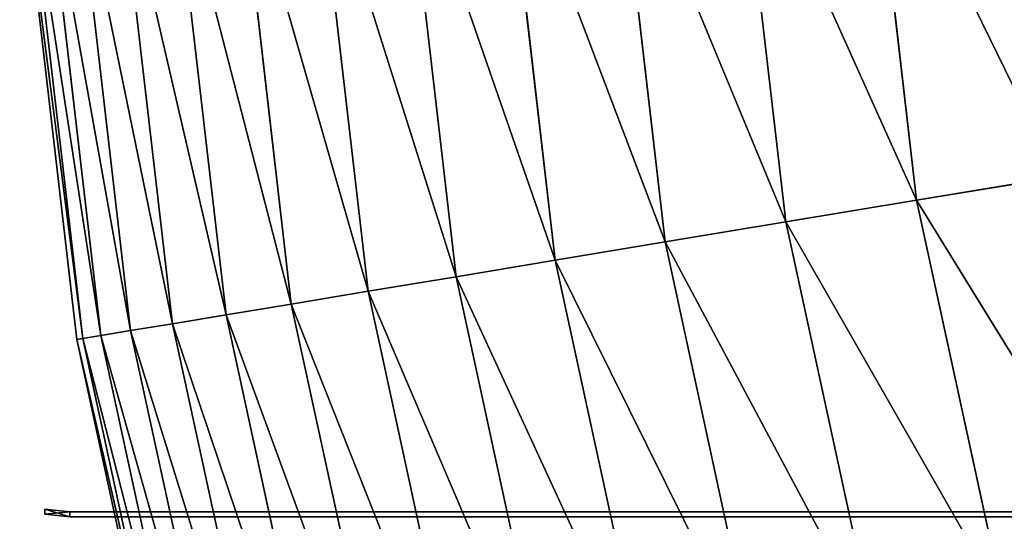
# Model space of a CAD drawing. Extents: x 5 to 965, y 4 to 104.
# Tile 5 of 256: x 5.36 to 15.12, y 43.56 to 48.53. Entities that reach past the tile are written whole.
import ezdxf

# ---------------------------------------------------------------- set-up
doc = ezdxf.new("R2010")
doc.units = 0
doc.layers.get('0').update_dxf_attribs({"color": 13, "linetype": 'CONTINUOUS'})

# ---------------------------------------------------------------- blocks, each defined once
blk = doc.blocks.new('COMPONENT_4')
for p, q in [((7.190798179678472, 47.13533872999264, 24.23463560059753), (7.675104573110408, 42.95546969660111, 24.23463560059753)), ((7.190798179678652, 47.13533872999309, 75.64491001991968), (7.675104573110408, 42.95546969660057, 75.64491001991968)), ((8.502446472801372, 47.22238208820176, 22.1612611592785), (8.971905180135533, 43.17065793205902, 22.1612611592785)), ((8.502446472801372, 47.22238208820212, 77.7182844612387), (8.971905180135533, 43.17065793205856, 77.7182844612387)), ((5.982364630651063, 47.05514488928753, 26.36993596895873), (6.480350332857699, 42.75721481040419, 26.36993596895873)), ((5.982364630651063, 47.05514488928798, 73.50960965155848), (6.48035033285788, 42.75721481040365, 73.50960965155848)), ((4.880057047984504, 46.98199376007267, 28.5620181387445), (5.390520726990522, 42.57637088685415, 28.5620181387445)), ((4.880057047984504, 46.98199376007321, 71.3175274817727), (5.390520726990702, 42.57637088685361, 71.3175274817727)), ((3.004179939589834, 46.85750715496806, 33.09528014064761), (3.535878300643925, 42.2686156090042, 33.09528014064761)), ((3.004179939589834, 46.8575071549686, 66.78426547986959), (3.535878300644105, 42.26861560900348, 66.78426547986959)), ((3.886530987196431, 46.91606156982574, 30.80560119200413), (4.408241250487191, 42.41337359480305, 30.80560119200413)), ((3.886530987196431, 46.91606156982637, 69.07394442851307), (4.408241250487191, 42.41337359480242, 69.07394442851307)), ((1.581232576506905, 46.76307778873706, 37.79076381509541), (2.129038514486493, 42.03516771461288, 37.79076381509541)), ((1.581232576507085, 46.76307778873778, 62.0887818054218), (2.129038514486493, 42.03516771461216, 62.0887818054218)), ((2.235129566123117, 46.80647157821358, 35.42553894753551), (2.775533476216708, 42.14244566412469, 35.42553894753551)), ((2.235129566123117, 46.80647157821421, 64.4540066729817), (2.775533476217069, 42.14244566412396, 64.4540066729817)), ((0.08428071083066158, 46.66373734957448, 49.93977281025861), (0.6490319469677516, 41.78957868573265, 49.93977281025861)), ((0.1444481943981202, 46.66773017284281, 47.48638909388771), (0.708518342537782, 41.79944972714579, 47.48638909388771)), ((0.1444481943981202, 46.66773017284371, 52.3931565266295), (0.7085183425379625, 41.7994497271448, 52.3931565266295)), ((0.3248056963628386, 46.67969902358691, 45.03891579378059), (0.8868342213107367, 41.82903907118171, 45.03891579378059)), ((0.3248056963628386, 46.67969902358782, 54.84062982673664), (0.8868342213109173, 41.82903907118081, 54.84062982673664)), ((0.6249187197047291, 46.69961506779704, 42.60324908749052), (1.183550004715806, 41.87827543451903, 42.60324908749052)), ((0.6249187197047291, 46.69961506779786, 57.27629653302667), (1.183550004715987, 41.87827543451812, 57.27629653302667)), ((1.044064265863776, 46.72743032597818, 40.1852567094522), (1.597950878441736, 41.9470402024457, 40.1852567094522)), ((1.044064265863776, 46.7274303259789, 59.694288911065), (1.597950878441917, 41.94704020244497, 59.694288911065)), ((10.36762804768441, 43.40226110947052, 20.15480758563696), (8.971905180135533, 43.17065793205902, 22.1612611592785)), ((8.971905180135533, 43.17065793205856, 77.7182844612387), (10.36762804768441, 43.40226110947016, 79.72473803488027)), ((8.971905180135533, 43.17065793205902, 22.1612611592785), (7.675104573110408, 42.95546969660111, 24.23463560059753)), ((7.675104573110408, 42.95546969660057, 75.64491001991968), (8.971905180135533, 43.17065793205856, 77.7182844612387)), ((8.971905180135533, 43.17065793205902, 22.1612611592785), (9.83624173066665, 39.1844589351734, 22.1612611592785)), ((8.971905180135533, 43.17065793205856, 77.7182844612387), (9.83624173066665, 39.18445893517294, 77.7182844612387)), ((7.675104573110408, 42.95546969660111, 24.23463560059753), (6.480350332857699, 42.75721481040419, 26.36993596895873)), ((6.48035033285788, 42.75721481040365, 73.50960965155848), (7.675104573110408, 42.95546969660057, 75.64491001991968)), ((7.675104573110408, 42.95546969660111, 24.23463560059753), (8.566777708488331, 38.84319820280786, 24.23463560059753)), ((7.675104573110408, 42.95546969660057, 75.64491001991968), (8.566777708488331, 38.84319820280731, 75.64491001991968)), ((6.480350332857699, 42.75721481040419, 26.36993596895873), (5.390520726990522, 42.57637088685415, 28.5620181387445)), ((5.390520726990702, 42.57637088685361, 71.3175274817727), (6.48035033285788, 42.75721481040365, 73.50960965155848)), ((6.480350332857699, 42.75721481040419, 26.36993596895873), (7.397208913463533, 38.52879157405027, 26.36993596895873)), ((6.48035033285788, 42.75721481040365, 73.50960965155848), (7.397208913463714, 38.52879157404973, 73.50960965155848)), ((5.390520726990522, 42.57637088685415, 28.5620181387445), (4.408241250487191, 42.41337359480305, 30.80560119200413)), ((4.408241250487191, 42.41337359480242, 69.07394442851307), (5.390520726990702, 42.57637088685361, 71.3175274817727)), ((5.390520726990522, 42.57637088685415, 28.5620181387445), (6.330352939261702, 38.2419964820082, 28.5620181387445)), ((5.390520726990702, 42.57637088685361, 71.3175274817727), (6.330352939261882, 38.24199648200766, 71.3175274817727)), ((4.408241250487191, 42.41337359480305, 30.80560119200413), (3.535878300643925, 42.2686156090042, 33.09528014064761)), ((3.535878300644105, 42.26861560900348, 66.78426547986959), (4.408241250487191, 42.41337359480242, 69.07394442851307)), ((4.408241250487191, 42.41337359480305, 30.80560119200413), (5.36877993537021, 37.9835038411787, 30.80560119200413)), ((4.408241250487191, 42.41337359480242, 69.07394442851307), (5.368779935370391, 37.98350384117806, 69.07394442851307)), ((3.535878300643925, 42.2686156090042, 33.09528014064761), (2.775533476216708, 42.14244566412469, 35.42553894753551)), ((2.775533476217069, 42.14244566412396, 64.4540066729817), (3.535878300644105, 42.26861560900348, 66.78426547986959)), ((3.535878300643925, 42.2686156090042, 33.09528014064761), (4.514806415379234, 37.7539363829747, 33.09528014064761)), ((3.535878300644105, 42.26861560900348, 66.78426547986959), (4.514806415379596, 37.75393638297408, 66.78426547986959)), ((2.775533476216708, 42.14244566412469, 35.42553894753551), (2.129038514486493, 42.03516771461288, 37.79076381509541)), ((2.129038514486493, 42.03516771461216, 62.0887818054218), (2.775533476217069, 42.14244566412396, 64.4540066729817)), ((2.775533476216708, 42.14244566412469, 35.42553894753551), (3.770489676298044, 37.55384715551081, 35.42553894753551)), ((2.775533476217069, 42.14244566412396, 64.4540066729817), (3.770489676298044, 37.55384715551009, 64.4540066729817)), ((2.129038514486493, 42.03516771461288, 37.79076381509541), (1.597950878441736, 41.9470402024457, 40.1852567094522)), ((1.597950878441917, 41.94704020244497, 59.694288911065), (2.129038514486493, 42.03516771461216, 62.0887818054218)), ((2.129038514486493, 42.03516771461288, 37.79076381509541), (3.13762284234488, 37.38371819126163, 37.79076381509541)), ((2.129038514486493, 42.03516771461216, 62.0887818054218), (3.137622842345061, 37.38371819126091, 62.0887818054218)), ((1.183550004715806, 41.87827543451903, 42.60324908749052), (0.8868342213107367, 41.82903907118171, 45.03891579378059)), ((0.8868342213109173, 41.82903907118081, 54.84062982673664), (1.183550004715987, 41.87827543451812, 57.27629653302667)), ((1.597950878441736, 41.9470402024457, 40.1852567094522), (1.183550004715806, 41.87827543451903, 42.60324908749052)), ((1.183550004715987, 41.87827543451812, 57.27629653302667), (1.597950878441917, 41.94704020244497, 59.694288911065)), ((1.183550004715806, 41.87827543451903, 42.60324908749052), (2.212065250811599, 37.13490731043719, 42.60324908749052)), ((1.183550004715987, 41.87827543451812, 57.27629653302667), (2.21206525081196, 37.13490731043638, 57.27629653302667)), ((1.597950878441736, 41.9470402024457, 40.1852567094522), (2.617730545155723, 37.24395934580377, 40.1852567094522)), ((1.597950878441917, 41.94704020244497, 59.694288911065), (2.617730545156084, 37.24395934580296, 59.694288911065)), ((0.708518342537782, 41.79944972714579, 47.48638909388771), (0.6490319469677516, 41.78957868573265, 49.93977281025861)), ((0.6490319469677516, 41.78957868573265, 49.93977281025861), (0.7085183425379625, 41.7994497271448, 52.3931565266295)), ((0.6490319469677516, 41.78957868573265, 49.93977281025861), (1.688814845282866, 36.99424572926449, 49.93977281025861)), ((0.8868342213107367, 41.82903907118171, 45.03891579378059), (0.708518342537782, 41.79944972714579, 47.48638909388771)), ((0.7085183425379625, 41.7994497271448, 52.3931565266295), (0.8868342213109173, 41.82903907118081, 54.84062982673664)), ((0.708518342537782, 41.79944972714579, 47.48638909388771), (1.747047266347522, 37.00989992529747, 47.48638909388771)), ((0.7085183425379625, 41.7994497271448, 52.3931565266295), (1.747047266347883, 37.00989992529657, 52.3931565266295)), ((0.8868342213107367, 41.82903907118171, 45.03891579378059), (1.921604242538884, 37.05682480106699, 45.03891579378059)), ((0.8868342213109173, 41.82903907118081, 54.84062982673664), (1.921604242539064, 37.05682480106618, 54.84062982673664))]:
    blk.add_line(p, q)
mesh = blk.add_polyface()
corners = [(8.502446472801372, 47.22238208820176, 22.1612611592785), (10.36762804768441, 43.40226110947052, 20.15480758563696), (8.971905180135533, 43.17065793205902, 22.1612611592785), (9.914149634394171, 47.31606526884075, 20.15480758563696)]
mesh.append_faces([[corners[k] for k in face] for face in [(0, 1, 2), (1, 0, 3)]], dxfattribs={"vtx0": -1})
mesh = blk.add_polyface()
corners = [(10.36762804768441, 43.40226110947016, 79.72473803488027), (8.502446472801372, 47.22238208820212, 77.7182844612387), (8.971905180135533, 43.17065793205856, 77.7182844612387), (9.914149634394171, 47.3160652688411, 79.72473803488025)]
mesh.append_faces([[corners[k] for k in face] for face in [(0, 1, 2), (1, 0, 3)]], dxfattribs={"vtx0": -1})
mesh = blk.add_polyface()
corners = [(5.982364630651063, 47.05514488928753, 26.36993596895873), (7.675104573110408, 42.95546969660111, 24.23463560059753), (6.480350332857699, 42.75721481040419, 26.36993596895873), (7.190798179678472, 47.13533872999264, 24.23463560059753)]
mesh.append_faces([[corners[k] for k in face] for face in [(0, 1, 2), (1, 0, 3)]], dxfattribs={"vtx0": -1})
mesh = blk.add_polyface()
corners = [(7.675104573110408, 42.95546969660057, 75.64491001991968), (5.982364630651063, 47.05514488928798, 73.50960965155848), (6.48035033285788, 42.75721481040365, 73.50960965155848), (7.190798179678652, 47.13533872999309, 75.64491001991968)]
mesh.append_faces([[corners[k] for k in face] for face in [(0, 1, 2), (1, 0, 3)]], dxfattribs={"vtx0": -1})
mesh = blk.add_polyface()
corners = [(7.190798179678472, 47.13533872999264, 24.23463560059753), (8.971905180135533, 43.17065793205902, 22.1612611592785), (7.675104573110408, 42.95546969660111, 24.23463560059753), (8.502446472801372, 47.22238208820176, 22.1612611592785)]
mesh.append_faces([[corners[k] for k in face] for face in [(0, 1, 2), (1, 0, 3)]], dxfattribs={"vtx0": -1})
mesh = blk.add_polyface()
corners = [(8.971905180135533, 43.17065793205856, 77.7182844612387), (7.190798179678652, 47.13533872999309, 75.64491001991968), (7.675104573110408, 42.95546969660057, 75.64491001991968), (8.502446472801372, 47.22238208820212, 77.7182844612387)]
mesh.append_faces([[corners[k] for k in face] for face in [(0, 1, 2), (1, 0, 3)]], dxfattribs={"vtx0": -1})
mesh = blk.add_polyface()
corners = [(4.880057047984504, 46.98199376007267, 28.5620181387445), (6.480350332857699, 42.75721481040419, 26.36993596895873), (5.390520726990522, 42.57637088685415, 28.5620181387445), (5.982364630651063, 47.05514488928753, 26.36993596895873)]
mesh.append_faces([[corners[k] for k in face] for face in [(0, 1, 2), (1, 0, 3)]], dxfattribs={"vtx0": -1})
mesh = blk.add_polyface()
corners = [(6.48035033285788, 42.75721481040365, 73.50960965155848), (4.880057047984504, 46.98199376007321, 71.3175274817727), (5.390520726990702, 42.57637088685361, 71.3175274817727), (5.982364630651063, 47.05514488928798, 73.50960965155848)]
mesh.append_faces([[corners[k] for k in face] for face in [(0, 1, 2), (1, 0, 3)]], dxfattribs={"vtx0": -1})
mesh = blk.add_polyface()
corners = [(3.886530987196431, 46.91606156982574, 30.80560119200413), (5.390520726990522, 42.57637088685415, 28.5620181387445), (4.408241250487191, 42.41337359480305, 30.80560119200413), (4.880057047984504, 46.98199376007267, 28.5620181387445)]
mesh.append_faces([[corners[k] for k in face] for face in [(0, 1, 2), (1, 0, 3)]], dxfattribs={"vtx0": -1})
mesh = blk.add_polyface()
corners = [(5.390520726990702, 42.57637088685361, 71.3175274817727), (3.886530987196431, 46.91606156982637, 69.07394442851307), (4.408241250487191, 42.41337359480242, 69.07394442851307), (4.880057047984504, 46.98199376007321, 71.3175274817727)]
mesh.append_faces([[corners[k] for k in face] for face in [(0, 1, 2), (1, 0, 3)]], dxfattribs={"vtx0": -1})
mesh = blk.add_polyface()
corners = [(2.235129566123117, 46.80647157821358, 35.42553894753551), (3.535878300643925, 42.2686156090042, 33.09528014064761), (2.775533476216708, 42.14244566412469, 35.42553894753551), (3.004179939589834, 46.85750715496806, 33.09528014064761)]
mesh.append_faces([[corners[k] for k in face] for face in [(0, 1, 2), (1, 0, 3)]], dxfattribs={"vtx0": -1})
mesh = blk.add_polyface()
corners = [(3.535878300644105, 42.26861560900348, 66.78426547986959), (2.235129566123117, 46.80647157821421, 64.4540066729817), (2.775533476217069, 42.14244566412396, 64.4540066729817), (3.004179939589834, 46.8575071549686, 66.78426547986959)]
mesh.append_faces([[corners[k] for k in face] for face in [(0, 1, 2), (1, 0, 3)]], dxfattribs={"vtx0": -1})
mesh = blk.add_polyface()
corners = [(3.004179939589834, 46.85750715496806, 33.09528014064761), (4.408241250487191, 42.41337359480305, 30.80560119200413), (3.535878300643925, 42.2686156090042, 33.09528014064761), (3.886530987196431, 46.91606156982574, 30.80560119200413)]
mesh.append_faces([[corners[k] for k in face] for face in [(0, 1, 2), (1, 0, 3)]], dxfattribs={"vtx0": -1})
mesh = blk.add_polyface()
corners = [(4.408241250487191, 42.41337359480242, 69.07394442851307), (3.004179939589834, 46.8575071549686, 66.78426547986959), (3.535878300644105, 42.26861560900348, 66.78426547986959), (3.886530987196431, 46.91606156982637, 69.07394442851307)]
mesh.append_faces([[corners[k] for k in face] for face in [(0, 1, 2), (1, 0, 3)]], dxfattribs={"vtx0": -1})
mesh = blk.add_polyface()
corners = [(1.044064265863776, 46.72743032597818, 40.1852567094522), (2.129038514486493, 42.03516771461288, 37.79076381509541), (1.597950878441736, 41.9470402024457, 40.1852567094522), (1.581232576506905, 46.76307778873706, 37.79076381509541)]
mesh.append_faces([[corners[k] for k in face] for face in [(0, 1, 2), (1, 0, 3)]], dxfattribs={"vtx0": -1})
mesh = blk.add_polyface()
corners = [(2.129038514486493, 42.03516771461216, 62.0887818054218), (1.044064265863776, 46.7274303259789, 59.694288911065), (1.597950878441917, 41.94704020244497, 59.694288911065), (1.581232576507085, 46.76307778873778, 62.0887818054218)]
mesh.append_faces([[corners[k] for k in face] for face in [(0, 1, 2), (1, 0, 3)]], dxfattribs={"vtx0": -1})
mesh = blk.add_polyface()
corners = [(1.581232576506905, 46.76307778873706, 37.79076381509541), (2.775533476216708, 42.14244566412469, 35.42553894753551), (2.129038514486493, 42.03516771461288, 37.79076381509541), (2.235129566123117, 46.80647157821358, 35.42553894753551)]
mesh.append_faces([[corners[k] for k in face] for face in [(0, 1, 2), (1, 0, 3)]], dxfattribs={"vtx0": -1})
mesh = blk.add_polyface()
corners = [(2.775533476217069, 42.14244566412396, 64.4540066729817), (1.581232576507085, 46.76307778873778, 62.0887818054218), (2.129038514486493, 42.03516771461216, 62.0887818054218), (2.235129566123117, 46.80647157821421, 64.4540066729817)]
mesh.append_faces([[corners[k] for k in face] for face in [(0, 1, 2), (1, 0, 3)]], dxfattribs={"vtx0": -1})
mesh = blk.add_polyface()
corners = [(0.08428071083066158, 46.66373734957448, 49.93977281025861), (0.708518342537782, 41.79944972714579, 47.48638909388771), (0.6490319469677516, 41.78957868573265, 49.93977281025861), (0.1444481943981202, 46.66773017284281, 47.48638909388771)]
mesh.append_faces([[corners[k] for k in face] for face in [(0, 1, 2), (1, 0, 3)]], dxfattribs={"vtx0": -1})
mesh = blk.add_polyface()
corners = [(0.7085183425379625, 41.7994497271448, 52.3931565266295), (0.08428071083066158, 46.66373734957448, 49.93977281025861), (0.6490319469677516, 41.78957868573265, 49.93977281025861), (0.1444481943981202, 46.66773017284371, 52.3931565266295)]
mesh.append_faces([[corners[k] for k in face] for face in [(0, 1, 2), (1, 0, 3)]], dxfattribs={"vtx0": -1})
mesh = blk.add_polyface()
corners = [(0.1444481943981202, 46.66773017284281, 47.48638909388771), (0.8868342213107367, 41.82903907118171, 45.03891579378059), (0.708518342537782, 41.79944972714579, 47.48638909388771), (0.3248056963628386, 46.67969902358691, 45.03891579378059)]
mesh.append_faces([[corners[k] for k in face] for face in [(0, 1, 2), (1, 0, 3)]], dxfattribs={"vtx0": -1})
mesh = blk.add_polyface()
corners = [(0.8868342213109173, 41.82903907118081, 54.84062982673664), (0.1444481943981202, 46.66773017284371, 52.3931565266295), (0.7085183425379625, 41.7994497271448, 52.3931565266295), (0.3248056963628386, 46.67969902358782, 54.84062982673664)]
mesh.append_faces([[corners[k] for k in face] for face in [(0, 1, 2), (1, 0, 3)]], dxfattribs={"vtx0": -1})
mesh = blk.add_polyface()
corners = [(0.3248056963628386, 46.67969902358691, 45.03891579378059), (1.183550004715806, 41.87827543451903, 42.60324908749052), (0.8868342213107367, 41.82903907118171, 45.03891579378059), (0.6249187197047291, 46.69961506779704, 42.60324908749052)]
mesh.append_faces([[corners[k] for k in face] for face in [(0, 1, 2), (1, 0, 3)]], dxfattribs={"vtx0": -1})
mesh = blk.add_polyface()
corners = [(1.183550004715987, 41.87827543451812, 57.27629653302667), (0.3248056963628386, 46.67969902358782, 54.84062982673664), (0.8868342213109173, 41.82903907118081, 54.84062982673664), (0.6249187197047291, 46.69961506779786, 57.27629653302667)]
mesh.append_faces([[corners[k] for k in face] for face in [(0, 1, 2), (1, 0, 3)]], dxfattribs={"vtx0": -1})
mesh = blk.add_polyface()
corners = [(0.6249187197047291, 46.69961506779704, 42.60324908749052), (1.597950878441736, 41.9470402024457, 40.1852567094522), (1.183550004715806, 41.87827543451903, 42.60324908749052), (1.044064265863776, 46.72743032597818, 40.1852567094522)]
mesh.append_faces([[corners[k] for k in face] for face in [(0, 1, 2), (1, 0, 3)]], dxfattribs={"vtx0": -1})
mesh = blk.add_polyface()
corners = [(1.597950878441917, 41.94704020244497, 59.694288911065), (0.6249187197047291, 46.69961506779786, 57.27629653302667), (1.183550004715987, 41.87827543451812, 57.27629653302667), (1.044064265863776, 46.7274303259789, 59.694288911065)]
mesh.append_faces([[corners[k] for k in face] for face in [(0, 1, 2), (1, 0, 3)]], dxfattribs={"vtx0": -1})
mesh = blk.add_polyface()
corners = [(8.971905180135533, 43.17065793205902, 22.1612611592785), (11.2025427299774, 39.55175164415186, 20.15480758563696), (9.83624173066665, 39.1844589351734, 22.1612611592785), (10.36762804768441, 43.40226110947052, 20.15480758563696)]
mesh.append_faces([[corners[k] for k in face] for face in [(0, 1, 2), (1, 0, 3)]], dxfattribs={"vtx0": -1})
mesh = blk.add_polyface()
corners = [(11.2025427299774, 39.55175164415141, 79.72473803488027), (8.971905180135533, 43.17065793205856, 77.7182844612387), (9.83624173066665, 39.18445893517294, 77.7182844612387), (10.36762804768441, 43.40226110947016, 79.72473803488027)]
mesh.append_faces([[corners[k] for k in face] for face in [(0, 1, 2), (1, 0, 3)]], dxfattribs={"vtx0": -1})
mesh = blk.add_polyface()
corners = [(7.675104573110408, 42.95546969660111, 24.23463560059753), (9.83624173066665, 39.1844589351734, 22.1612611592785), (8.566777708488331, 38.84319820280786, 24.23463560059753), (8.971905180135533, 43.17065793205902, 22.1612611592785)]
mesh.append_faces([[corners[k] for k in face] for face in [(0, 1, 2), (1, 0, 3)]], dxfattribs={"vtx0": -1})
mesh = blk.add_polyface()
corners = [(9.83624173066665, 39.18445893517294, 77.7182844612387), (7.675104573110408, 42.95546969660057, 75.64491001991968), (8.566777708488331, 38.84319820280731, 75.64491001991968), (8.971905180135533, 43.17065793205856, 77.7182844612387)]
mesh.append_faces([[corners[k] for k in face] for face in [(0, 1, 2), (1, 0, 3)]], dxfattribs={"vtx0": -1})
mesh = blk.add_polyface()
corners = [(6.480350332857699, 42.75721481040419, 26.36993596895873), (8.566777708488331, 38.84319820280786, 24.23463560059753), (7.397208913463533, 38.52879157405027, 26.36993596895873), (7.675104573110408, 42.95546969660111, 24.23463560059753)]
mesh.append_faces([[corners[k] for k in face] for face in [(0, 1, 2), (1, 0, 3)]], dxfattribs={"vtx0": -1})
mesh = blk.add_polyface()
corners = [(8.566777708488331, 38.84319820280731, 75.64491001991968), (6.48035033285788, 42.75721481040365, 73.50960965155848), (7.397208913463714, 38.52879157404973, 73.50960965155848), (7.675104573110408, 42.95546969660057, 75.64491001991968)]
mesh.append_faces([[corners[k] for k in face] for face in [(0, 1, 2), (1, 0, 3)]], dxfattribs={"vtx0": -1})
mesh = blk.add_polyface()
corners = [(5.390520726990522, 42.57637088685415, 28.5620181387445), (7.397208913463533, 38.52879157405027, 26.36993596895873), (6.330352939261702, 38.2419964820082, 28.5620181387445), (6.480350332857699, 42.75721481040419, 26.36993596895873)]
mesh.append_faces([[corners[k] for k in face] for face in [(0, 1, 2), (1, 0, 3)]], dxfattribs={"vtx0": -1})
mesh = blk.add_polyface()
corners = [(7.397208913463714, 38.52879157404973, 73.50960965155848), (5.390520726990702, 42.57637088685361, 71.3175274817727), (6.330352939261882, 38.24199648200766, 71.3175274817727), (6.48035033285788, 42.75721481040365, 73.50960965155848)]
mesh.append_faces([[corners[k] for k in face] for face in [(0, 1, 2), (1, 0, 3)]], dxfattribs={"vtx0": -1})
mesh = blk.add_polyface()
corners = [(4.408241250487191, 42.41337359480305, 30.80560119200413), (6.330352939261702, 38.2419964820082, 28.5620181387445), (5.36877993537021, 37.9835038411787, 30.80560119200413), (5.390520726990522, 42.57637088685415, 28.5620181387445)]
mesh.append_faces([[corners[k] for k in face] for face in [(0, 1, 2), (1, 0, 3)]], dxfattribs={"vtx0": -1})
mesh = blk.add_polyface()
corners = [(6.330352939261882, 38.24199648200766, 71.3175274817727), (4.408241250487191, 42.41337359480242, 69.07394442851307), (5.368779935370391, 37.98350384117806, 69.07394442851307), (5.390520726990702, 42.57637088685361, 71.3175274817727)]
mesh.append_faces([[corners[k] for k in face] for face in [(0, 1, 2), (1, 0, 3)]], dxfattribs={"vtx0": -1})
mesh = blk.add_polyface()
corners = [(3.535878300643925, 42.2686156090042, 33.09528014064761), (5.36877993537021, 37.9835038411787, 30.80560119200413), (4.514806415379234, 37.7539363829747, 33.09528014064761), (4.408241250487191, 42.41337359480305, 30.80560119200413)]
mesh.append_faces([[corners[k] for k in face] for face in [(0, 1, 2), (1, 0, 3)]], dxfattribs={"vtx0": -1})
mesh = blk.add_polyface()
corners = [(5.368779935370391, 37.98350384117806, 69.07394442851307), (3.535878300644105, 42.26861560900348, 66.78426547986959), (4.514806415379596, 37.75393638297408, 66.78426547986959), (4.408241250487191, 42.41337359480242, 69.07394442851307)]
mesh.append_faces([[corners[k] for k in face] for face in [(0, 1, 2), (1, 0, 3)]], dxfattribs={"vtx0": -1})
mesh = blk.add_polyface()
corners = [(2.775533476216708, 42.14244566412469, 35.42553894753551), (4.514806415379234, 37.7539363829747, 33.09528014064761), (3.770489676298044, 37.55384715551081, 35.42553894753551), (3.535878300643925, 42.2686156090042, 33.09528014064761)]
mesh.append_faces([[corners[k] for k in face] for face in [(0, 1, 2), (1, 0, 3)]], dxfattribs={"vtx0": -1})
mesh = blk.add_polyface()
corners = [(4.514806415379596, 37.75393638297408, 66.78426547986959), (2.775533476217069, 42.14244566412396, 64.4540066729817), (3.770489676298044, 37.55384715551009, 64.4540066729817), (3.535878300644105, 42.26861560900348, 66.78426547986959)]
mesh.append_faces([[corners[k] for k in face] for face in [(0, 1, 2), (1, 0, 3)]], dxfattribs={"vtx0": -1})
mesh = blk.add_polyface()
corners = [(2.129038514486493, 42.03516771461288, 37.79076381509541), (3.770489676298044, 37.55384715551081, 35.42553894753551), (3.13762284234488, 37.38371819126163, 37.79076381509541), (2.775533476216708, 42.14244566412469, 35.42553894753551)]
mesh.append_faces([[corners[k] for k in face] for face in [(0, 1, 2), (1, 0, 3)]], dxfattribs={"vtx0": -1})
mesh = blk.add_polyface()
corners = [(3.770489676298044, 37.55384715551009, 64.4540066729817), (2.129038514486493, 42.03516771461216, 62.0887818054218), (3.137622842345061, 37.38371819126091, 62.0887818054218), (2.775533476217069, 42.14244566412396, 64.4540066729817)]
mesh.append_faces([[corners[k] for k in face] for face in [(0, 1, 2), (1, 0, 3)]], dxfattribs={"vtx0": -1})
mesh = blk.add_polyface()
corners = [(1.597950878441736, 41.9470402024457, 40.1852567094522), (3.13762284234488, 37.38371819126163, 37.79076381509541), (2.617730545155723, 37.24395934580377, 40.1852567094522), (2.129038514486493, 42.03516771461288, 37.79076381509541)]
mesh.append_faces([[corners[k] for k in face] for face in [(0, 1, 2), (1, 0, 3)]], dxfattribs={"vtx0": -1})
mesh = blk.add_polyface()
corners = [(3.137622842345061, 37.38371819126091, 62.0887818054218), (1.597950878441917, 41.94704020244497, 59.694288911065), (2.617730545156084, 37.24395934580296, 59.694288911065), (2.129038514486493, 42.03516771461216, 62.0887818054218)]
mesh.append_faces([[corners[k] for k in face] for face in [(0, 1, 2), (1, 0, 3)]], dxfattribs={"vtx0": -1})
mesh = blk.add_polyface()
corners = [(0.8868342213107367, 41.82903907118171, 45.03891579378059), (2.212065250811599, 37.13490731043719, 42.60324908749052), (1.921604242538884, 37.05682480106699, 45.03891579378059), (1.183550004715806, 41.87827543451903, 42.60324908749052)]
mesh.append_faces([[corners[k] for k in face] for face in [(0, 1, 2), (1, 0, 3)]], dxfattribs={"vtx0": -1})
mesh = blk.add_polyface()
corners = [(2.21206525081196, 37.13490731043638, 57.27629653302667), (0.8868342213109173, 41.82903907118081, 54.84062982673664), (1.921604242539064, 37.05682480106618, 54.84062982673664), (1.183550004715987, 41.87827543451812, 57.27629653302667)]
mesh.append_faces([[corners[k] for k in face] for face in [(0, 1, 2), (1, 0, 3)]], dxfattribs={"vtx0": -1})
mesh = blk.add_polyface()
corners = [(1.183550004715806, 41.87827543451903, 42.60324908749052), (2.617730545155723, 37.24395934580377, 40.1852567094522), (2.212065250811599, 37.13490731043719, 42.60324908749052), (1.597950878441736, 41.9470402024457, 40.1852567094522)]
mesh.append_faces([[corners[k] for k in face] for face in [(0, 1, 2), (1, 0, 3)]], dxfattribs={"vtx0": -1})
mesh = blk.add_polyface()
corners = [(2.617730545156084, 37.24395934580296, 59.694288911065), (1.183550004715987, 41.87827543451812, 57.27629653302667), (2.21206525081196, 37.13490731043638, 57.27629653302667), (1.597950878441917, 41.94704020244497, 59.694288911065)]
mesh.append_faces([[corners[k] for k in face] for face in [(0, 1, 2), (1, 0, 3)]], dxfattribs={"vtx0": -1})
mesh = blk.add_polyface()
corners = [(0.6490319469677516, 41.78957868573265, 49.93977281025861), (1.747047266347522, 37.00989992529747, 47.48638909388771), (1.688814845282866, 36.99424572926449, 49.93977281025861), (0.708518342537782, 41.79944972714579, 47.48638909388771)]
mesh.append_faces([[corners[k] for k in face] for face in [(0, 1, 2), (1, 0, 3)]], dxfattribs={"vtx0": -1})
mesh = blk.add_polyface()
corners = [(1.747047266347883, 37.00989992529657, 52.3931565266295), (0.6490319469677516, 41.78957868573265, 49.93977281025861), (1.688814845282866, 36.99424572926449, 49.93977281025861), (0.7085183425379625, 41.7994497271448, 52.3931565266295)]
mesh.append_faces([[corners[k] for k in face] for face in [(0, 1, 2), (1, 0, 3)]], dxfattribs={"vtx0": -1})
mesh = blk.add_polyface()
corners = [(0.708518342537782, 41.79944972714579, 47.48638909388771), (1.921604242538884, 37.05682480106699, 45.03891579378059), (1.747047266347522, 37.00989992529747, 47.48638909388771), (0.8868342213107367, 41.82903907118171, 45.03891579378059)]
mesh.append_faces([[corners[k] for k in face] for face in [(0, 1, 2), (1, 0, 3)]], dxfattribs={"vtx0": -1})
mesh = blk.add_polyface()
corners = [(1.921604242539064, 37.05682480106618, 54.84062982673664), (0.7085183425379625, 41.7994497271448, 52.3931565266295), (1.747047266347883, 37.00989992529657, 52.3931565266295), (0.8868342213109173, 41.82903907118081, 54.84062982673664)]
mesh.append_faces([[corners[k] for k in face] for face in [(0, 1, 2), (1, 0, 3)]], dxfattribs={"vtx0": -1})
blk = doc.blocks.new('COMPONENT_5')
blk.add_blockref('COMPONENT_4', (0, 0))
blk = doc.blocks.new('GROUP_9')
blk.add_blockref('COMPONENT_5', (-79.99999999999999, 0))
blk = doc.blocks.new('GROUP_2')
for p, q in [((251.4999999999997, 25.54741682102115, 0.1203818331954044), (251.4999999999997, 23.09698831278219)), ((251.4999999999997, 23.09698831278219), (251.2499999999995, 23.09698831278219, 0.06706808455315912)), ((251.4999999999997, 23.09698831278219), (251.4999999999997, 20.64655980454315, 0.1203818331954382)), ((251.4999999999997, 23.09698831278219), (1210.499999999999, 23.09698831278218))]:
    blk.add_line(p, q)
mesh = blk.add_polyface()
corners = [(251.4999999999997, 25.54741682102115, 0.1203818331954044), (251.2499999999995, 23.09698831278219, 0.06706808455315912), (251.2499999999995, 25.54084299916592, 0.187126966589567), (251.4999999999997, 23.09698831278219)]
mesh.append_faces([[corners[k] for k in face] for face in [(0, 1, 2), (1, 0, 3)]], dxfattribs={"vtx0": -1})
mesh = blk.add_polyface()
corners = [(1210.499999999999, 25.54741682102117, 0.1203818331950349), (251.4999999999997, 23.09698831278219), (251.4999999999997, 25.54741682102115, 0.1203818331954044), (1210.499999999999, 23.09698831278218)]
mesh.append_faces([[corners[k] for k in face] for face in [(0, 1, 2), (1, 0, 3)]], dxfattribs={"vtx0": -1})
mesh = blk.add_polyface()
corners = [(251.4999999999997, 23.09698831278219), (251.2499999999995, 20.65313362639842, 0.1871269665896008), (251.2499999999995, 23.09698831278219, 0.06706808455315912), (251.4999999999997, 20.64655980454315, 0.1203818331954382)]
mesh.append_faces([[corners[k] for k in face] for face in [(0, 1, 2), (1, 0, 3)]], dxfattribs={"vtx0": -1})
mesh = blk.add_polyface()
corners = [(1210.499999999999, 23.09698831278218), (251.4999999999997, 20.64655980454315, 0.1203818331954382), (251.4999999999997, 23.09698831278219), (1210.499999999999, 20.64655980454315, 0.120381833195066)]
mesh.append_faces([[corners[k] for k in face] for face in [(0, 1, 2), (1, 0, 3)]], dxfattribs={"vtx0": -1})
blk = doc.blocks.new('GROUP_14')
blk.add_blockref('GROUP_9', (79.91759314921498, 0))
at = {"extrusion": (-3.885780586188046e-16, 1, 5.551115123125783e-17), "yscale": 0.4, "zscale": 0.4, "rotation": 180}
blk.add_blockref('GROUP_2', (250.9999999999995, 119.6181045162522, 40.03267860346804), dxfattribs=at)

msp = doc.modelspace()

# ---------------------------------------------------------------- block references
msp.add_blockref('GROUP_14', (5.360500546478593, 3.573054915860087, 2.907641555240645))

doc.saveas('drawing.dxf')
